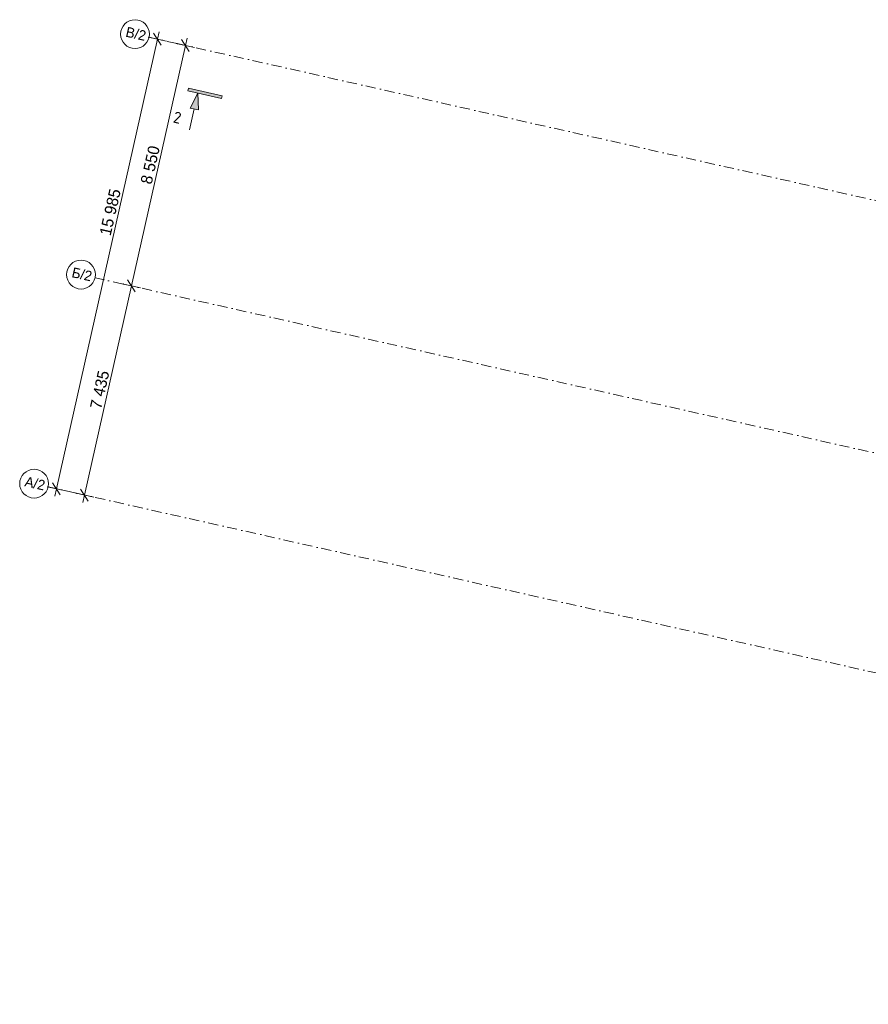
# Model space of a CAD drawing. Header units: millimetres. Extents: x -6990425 to -6520160, y 6117771 to 6220266.
# Tile 1 of 115: x -6990425 to -6960973, y 6126021 to 6160176. Entities that reach past the tile are written whole.
import ezdxf
from ezdxf.enums import TextEntityAlignment as Align

# ---------------------------------------------------------------- set-up
doc = ezdxf.new("R2010")
doc.units = ezdxf.units.MM
doc.header["$MEASUREMENT"] = 0
doc.linetypes.add('Штрихпунктирная', pattern=[670.277762, 352.777767, -176.388884, 0, -141.111112])
for name, color, linetype, lineweight in [('0_Ном._пера__1', 7, 'Continuous', 0), ('0_Ном._пера__120', 7, 'Continuous', 0), ('АР-Чертеж-Оси_Осевые размеры.АР_Ном._пера__1', 7, 'Continuous', 0), ('АР-Чертеж-Оси_Осевые размеры.АР_Ном._пера__120', 7, 'Continuous', 0)]:
    doc.layers.add(name, color=color, linetype=linetype, lineweight=lineweight)
doc.layers.add('АР-Чертеж-Оси_Осевые размеры.АР', color=7, linetype='Continuous')
doc.styles.add('РЎР“Р•РќР•Р\xa0Р\x98Р\xa0_РЎРўР\x98Р›Р¬_2', font='GOTHIC.TTF')
doc.styles.add('РЎР“Р•РќР•Р\xa0Р\x98Р\xa0_РЎРўР\x98Р›Р¬_5', font='GOST_Common.ttf')
doc.dimstyles.new('СГЕНЕРИР_СТИЛЬ__1', dxfattribs={"dimtxt": 400, "dimasz": 332.5, "dimexe": 0.18, "dimexo": 0.0625, "dimgap": 0, "dimtad": 1, "dimdec": 0, "dimzin": 0, "dimdsep": 46, "dimtxsty": 'РЎР“Р•РќР•Р\xa0Р\x98Р\xa0_РЎРўР\x98Р›Р¬_2', "dimblk": 'ARROWHEAD_6', "dimblk1": 'ARROWHEAD_6', "dimblk2": 'ARROWHEAD_6', "dimcen": 0.09, "dimse1": 1, "dimse2": 1, "dimclrd": 7, "dimclre": 7, "dimclrt": 7, "dimazin": 0, "dimtfac": 1, "dimtdec": 4, "dimtmove": 0, "dimatfit": 3, "dimfxl": 1, "dimtolj": 1, "dimtzin": 0, "dimarcsym": 0})
doc.dimstyles.new('СГЕНЕРИР_СТИЛЬ__2', dxfattribs={"dimtxt": 400, "dimasz": 332.5, "dimexe": 0.18, "dimexo": 0.0625, "dimgap": 0, "dimtad": 1, "dimdec": 0, "dimzin": 0, "dimdsep": 46, "dimtxsty": 'РЎР“Р•РќР•Р\xa0Р\x98Р\xa0_РЎРўР\x98Р›Р¬_2', "dimblk": 'ARROWHEAD_6', "dimblk1": 'ARROWHEAD_6', "dimblk2": 'ARROWHEAD_6', "dimcen": 0.09, "dimse1": 1, "dimse2": 1, "dimclrd": 7, "dimclre": 7, "dimclrt": 7, "dimazin": 0, "dimtfac": 1, "dimtdec": 4, "dimtmove": 2, "dimatfit": 3, "dimfxl": 1, "dimtolj": 1, "dimtzin": 0, "dimarcsym": 0})

# ---------------------------------------------------------------- blocks, each defined once
blk = doc.blocks.new('Стандартный Маркер Сетки[76]_2', base_point=(-6987808, 6151225))
at = {"layer": 'АР-Чертеж-Оси_Осевые размеры.АР_Ном._пера__120', "color": 7, "linetype": 'Штрихпунктирная', "lineweight": 0}
for q in [(-6987808, 6151225), (-6907891, 6133276), (-6986832, 6151005)]:
    blk.add_line((-6986832, 6151005), q, dxfattribs=at)
at = {"layer": 'АР-Чертеж-Оси_Осевые размеры.АР_Ном._пера__120', "color": 7, "linetype": 'Continuous', "lineweight": 0}
blk.add_circle((-6988296, 6151334), 500, dxfattribs=at)
at = {"layer": 'АР-Чертеж-Оси_Осевые размеры.АР_Ном._пера__120', "color": 7, "linetype": 'Штрихпунктирная', "lineweight": 0}
blk.add_point((-6986832, 6151005), dxfattribs=at)
at = {"layer": 'АР-Чертеж-Оси_Осевые размеры.АР_Ном._пера__120', "color": 7, "lineweight": 0, "style": 'РЎР“Р•РќР•Р\xa0Р\x98Р\xa0_РЎРўР\x98Р›Р¬_2'}
for tag, p in [('AC_MarkerText_1_0', (-6988226, 6151515)), ('AC_MarkerText_1_1', (-6906358, 6133128))]:
    blk.add_attdef(tag, text='', height=350, rotation=347.3417, dxfattribs=at).set_placement(p, align=Align.TOP_CENTER)
blk = doc.blocks.new('Стандартный Маркер Сетки[77]_2', base_point=(-6985935, 6159567))
at = {"layer": 'АР-Чертеж-Оси_Осевые размеры.АР_Ном._пера__120', "color": 7, "linetype": 'Штрихпунктирная', "lineweight": 0}
for q in [(-6985935, 6159567), (-6906018, 6141618)]:
    blk.add_line((-6984959, 6159348), q, dxfattribs=at)
at = {"layer": 'АР-Чертеж-Оси_Осевые размеры.АР_Ном._пера__120', "color": 7, "linetype": 'Continuous', "lineweight": 0}
blk.add_circle((-6986422, 6159676), 500, dxfattribs=at)
at = {"layer": 'АР-Чертеж-Оси_Осевые размеры.АР_Ном._пера__120', "color": 7, "linetype": 'Штрихпунктирная', "lineweight": 0}
blk.add_point((-6984959, 6159348), dxfattribs=at)
blk.add_point((-6984959, 6159348), dxfattribs=at)
at = {"layer": 'АР-Чертеж-Оси_Осевые размеры.АР_Ном._пера__120', "color": 7, "lineweight": 0, "style": 'РЎР“Р•РќР•Р\xa0Р\x98Р\xa0_РЎРўР\x98Р›Р¬_2'}
for tag, p in [('AC_MarkerText_1_0', (-6986352, 6159857)), ('AC_MarkerText_1_1', (-6904484, 6141470))]:
    blk.add_attdef(tag, text='', height=350, rotation=347.3417, dxfattribs=at).set_placement(p, align=Align.TOP_CENTER)
blk = doc.blocks.new('Стандартный Маркер Сетки[78]_2', base_point=(-6989437, 6143970))
at = {"layer": 'АР-Чертеж-Оси_Осевые размеры.АР_Ном._пера__120', "color": 7, "linetype": 'Штрихпунктирная', "lineweight": 0}
for q in [(-6989437, 6143970), (-6909520, 6126021), (-6988462, 6143751)]:
    blk.add_line((-6988462, 6143751), q, dxfattribs=at)
at = {"layer": 'АР-Чертеж-Оси_Осевые размеры.АР_Ном._пера__120', "color": 7, "linetype": 'Continuous', "lineweight": 0}
blk.add_circle((-6989925, 6144080), 500, dxfattribs=at)
at = {"layer": 'АР-Чертеж-Оси_Осевые размеры.АР_Ном._пера__120', "color": 7, "linetype": 'Штрихпунктирная', "lineweight": 0}
blk.add_point((-6988462, 6143751), dxfattribs=at)
at = {"layer": 'АР-Чертеж-Оси_Осевые размеры.АР_Ном._пера__120', "color": 7, "lineweight": 0, "style": 'РЎР“Р•РќР•Р\xa0Р\x98Р\xa0_РЎРўР\x98Р›Р¬_2'}
for tag, p in [('AC_MarkerText_1_0', (-6989855, 6144261)), ('AC_MarkerText_1_1', (-6907987, 6125874))]:
    blk.add_attdef(tag, text='', height=350, rotation=347.3417, dxfattribs=at).set_placement(p, align=Align.TOP_CENTER)
blk = doc.blocks.new('Стандартный Маркер Сетки[82]_2', base_point=(-6987808, 6151225))
at = {"layer": 'АР-Чертеж-Оси_Осевые размеры.АР_Ном._пера__120', "color": 7, "linetype": 'Штрихпунктирная', "lineweight": 0}
for q in [(-6987808, 6151225), (-6907891, 6133276), (-6986832, 6151005)]:
    blk.add_line((-6986832, 6151005), q, dxfattribs=at)
at = {"layer": 'АР-Чертеж-Оси_Осевые размеры.АР_Ном._пера__120', "color": 7, "linetype": 'Continuous', "lineweight": 0}
blk.add_circle((-6988296, 6151334), 500, dxfattribs=at)
at = {"layer": 'АР-Чертеж-Оси_Осевые размеры.АР_Ном._пера__120', "color": 7, "linetype": 'Штрихпунктирная', "lineweight": 0}
blk.add_point((-6986832, 6151005), dxfattribs=at)
at = {"layer": 'АР-Чертеж-Оси_Осевые размеры.АР_Ном._пера__120', "color": 7, "lineweight": 0, "style": 'РЎР“Р•РќР•Р\xa0Р\x98Р\xa0_РЎРўР\x98Р›Р¬_2'}
for tag, p in [('AC_MarkerText_1_0', (-6988226, 6151515)), ('AC_MarkerText_1_1', (-6906358, 6133128))]:
    blk.add_attdef(tag, text='', height=350, rotation=347.3417, dxfattribs=at).set_placement(p, align=Align.TOP_CENTER)
blk = doc.blocks.new('Стандартный Маркер Сетки[83]_2', base_point=(-6985935, 6159567))
at = {"layer": 'АР-Чертеж-Оси_Осевые размеры.АР_Ном._пера__120', "color": 7, "linetype": 'Штрихпунктирная', "lineweight": 0}
for q in [(-6985935, 6159567), (-6906018, 6141618)]:
    blk.add_line((-6984959, 6159348), q, dxfattribs=at)
at = {"layer": 'АР-Чертеж-Оси_Осевые размеры.АР_Ном._пера__120', "color": 7, "linetype": 'Continuous', "lineweight": 0}
blk.add_circle((-6986422, 6159676), 500, dxfattribs=at)
at = {"layer": 'АР-Чертеж-Оси_Осевые размеры.АР_Ном._пера__120', "color": 7, "linetype": 'Штрихпунктирная', "lineweight": 0}
blk.add_point((-6984959, 6159348), dxfattribs=at)
blk.add_point((-6984959, 6159348), dxfattribs=at)
at = {"layer": 'АР-Чертеж-Оси_Осевые размеры.АР_Ном._пера__120', "color": 7, "lineweight": 0, "style": 'РЎР“Р•РќР•Р\xa0Р\x98Р\xa0_РЎРўР\x98Р›Р¬_2'}
for tag, p in [('AC_MarkerText_1_0', (-6986352, 6159857)), ('AC_MarkerText_1_1', (-6904484, 6141470))]:
    blk.add_attdef(tag, text='', height=350, rotation=347.3417, dxfattribs=at).set_placement(p, align=Align.TOP_CENTER)
blk = doc.blocks.new('Стандартный Маркер Сетки[84]_2', base_point=(-6989437, 6143970))
at = {"layer": 'АР-Чертеж-Оси_Осевые размеры.АР_Ном._пера__120', "color": 7, "linetype": 'Штрихпунктирная', "lineweight": 0}
for q in [(-6989437, 6143970), (-6909520, 6126021), (-6988462, 6143751)]:
    blk.add_line((-6988462, 6143751), q, dxfattribs=at)
at = {"layer": 'АР-Чертеж-Оси_Осевые размеры.АР_Ном._пера__120', "color": 7, "linetype": 'Continuous', "lineweight": 0}
blk.add_circle((-6989925, 6144080), 500, dxfattribs=at)
at = {"layer": 'АР-Чертеж-Оси_Осевые размеры.АР_Ном._пера__120', "color": 7, "linetype": 'Штрихпунктирная', "lineweight": 0}
blk.add_point((-6988462, 6143751), dxfattribs=at)
at = {"layer": 'АР-Чертеж-Оси_Осевые размеры.АР_Ном._пера__120', "color": 7, "lineweight": 0, "style": 'РЎР“Р•РќР•Р\xa0Р\x98Р\xa0_РЎРўР\x98Р›Р¬_2'}
for tag, p in [('AC_MarkerText_1_0', (-6989855, 6144261)), ('AC_MarkerText_1_1', (-6907987, 6125874))]:
    blk.add_attdef(tag, text='', height=350, rotation=347.3417, dxfattribs=at).set_placement(p, align=Align.TOP_CENTER)
blk = doc.blocks.new('Стандартный Маркер Сетки[86]_2', base_point=(-6987808, 6151225))
at = {"layer": 'АР-Чертеж-Оси_Осевые размеры.АР_Ном._пера__120', "color": 7, "linetype": 'Штрихпунктирная', "lineweight": 0}
for q in [(-6987808, 6151225), (-6907891, 6133276), (-6986832, 6151005)]:
    blk.add_line((-6986832, 6151005), q, dxfattribs=at)
at = {"layer": 'АР-Чертеж-Оси_Осевые размеры.АР_Ном._пера__120', "color": 7, "linetype": 'Continuous', "lineweight": 0}
blk.add_circle((-6988296, 6151334), 500, dxfattribs=at)
at = {"layer": 'АР-Чертеж-Оси_Осевые размеры.АР_Ном._пера__120', "color": 7, "linetype": 'Штрихпунктирная', "lineweight": 0}
blk.add_point((-6986832, 6151005), dxfattribs=at)
at = {"layer": 'АР-Чертеж-Оси_Осевые размеры.АР_Ном._пера__120', "color": 7, "lineweight": 0, "style": 'РЎР“Р•РќР•Р\xa0Р\x98Р\xa0_РЎРўР\x98Р›Р¬_2'}
for tag, p in [('AC_MarkerText_1_0', (-6988226, 6151515)), ('AC_MarkerText_1_1', (-6906358, 6133128))]:
    blk.add_attdef(tag, text='', height=350, rotation=347.3417, dxfattribs=at).set_placement(p, align=Align.TOP_CENTER)
blk = doc.blocks.new('Стандартный Маркер Сетки[87]_2', base_point=(-6985935, 6159567))
at = {"layer": 'АР-Чертеж-Оси_Осевые размеры.АР_Ном._пера__120', "color": 7, "linetype": 'Штрихпунктирная', "lineweight": 0}
for q in [(-6985935, 6159567), (-6906018, 6141618)]:
    blk.add_line((-6984959, 6159348), q, dxfattribs=at)
at = {"layer": 'АР-Чертеж-Оси_Осевые размеры.АР_Ном._пера__120', "color": 7, "linetype": 'Continuous', "lineweight": 0}
blk.add_circle((-6986422, 6159676), 500, dxfattribs=at)
at = {"layer": 'АР-Чертеж-Оси_Осевые размеры.АР_Ном._пера__120', "color": 7, "linetype": 'Штрихпунктирная', "lineweight": 0}
blk.add_point((-6984959, 6159348), dxfattribs=at)
blk.add_point((-6984959, 6159348), dxfattribs=at)
at = {"layer": 'АР-Чертеж-Оси_Осевые размеры.АР_Ном._пера__120', "color": 7, "lineweight": 0, "style": 'РЎР“Р•РќР•Р\xa0Р\x98Р\xa0_РЎРўР\x98Р›Р¬_2'}
for tag, p in [('AC_MarkerText_1_0', (-6986352, 6159857)), ('AC_MarkerText_1_1', (-6904484, 6141470))]:
    blk.add_attdef(tag, text='', height=350, rotation=347.3417, dxfattribs=at).set_placement(p, align=Align.TOP_CENTER)
blk = doc.blocks.new('Стандартный Маркер Сетки[88]_2', base_point=(-6989437, 6143970))
at = {"layer": 'АР-Чертеж-Оси_Осевые размеры.АР_Ном._пера__120', "color": 7, "linetype": 'Штрихпунктирная', "lineweight": 0}
for q in [(-6989437, 6143970), (-6909520, 6126021), (-6988462, 6143751)]:
    blk.add_line((-6988462, 6143751), q, dxfattribs=at)
at = {"layer": 'АР-Чертеж-Оси_Осевые размеры.АР_Ном._пера__120', "color": 7, "linetype": 'Continuous', "lineweight": 0}
blk.add_circle((-6989925, 6144080), 500, dxfattribs=at)
at = {"layer": 'АР-Чертеж-Оси_Осевые размеры.АР_Ном._пера__120', "color": 7, "linetype": 'Штрихпунктирная', "lineweight": 0}
blk.add_point((-6988462, 6143751), dxfattribs=at)
at = {"layer": 'АР-Чертеж-Оси_Осевые размеры.АР_Ном._пера__120', "color": 7, "lineweight": 0, "style": 'РЎР“Р•РќР•Р\xa0Р\x98Р\xa0_РЎРўР\x98Р›Р¬_2'}
for tag, p in [('AC_MarkerText_1_0', (-6989855, 6144261)), ('AC_MarkerText_1_1', (-6907987, 6125874))]:
    blk.add_attdef(tag, text='', height=350, rotation=347.3417, dxfattribs=at).set_placement(p, align=Align.TOP_CENTER)
blk = doc.blocks.new('Стандартный Маркер Сетки[92]_2', base_point=(-6987808, 6151225))
at = {"layer": 'АР-Чертеж-Оси_Осевые размеры.АР_Ном._пера__120', "color": 7, "linetype": 'Штрихпунктирная', "lineweight": 0}
for q in [(-6987808, 6151225), (-6907891, 6133276), (-6986832, 6151005)]:
    blk.add_line((-6986832, 6151005), q, dxfattribs=at)
at = {"layer": 'АР-Чертеж-Оси_Осевые размеры.АР_Ном._пера__120', "color": 7, "linetype": 'Continuous', "lineweight": 0}
blk.add_circle((-6988296, 6151334), 500, dxfattribs=at)
at = {"layer": 'АР-Чертеж-Оси_Осевые размеры.АР_Ном._пера__120', "color": 7, "linetype": 'Штрихпунктирная', "lineweight": 0}
blk.add_point((-6986832, 6151005), dxfattribs=at)
at = {"layer": 'АР-Чертеж-Оси_Осевые размеры.АР_Ном._пера__120', "color": 7, "lineweight": 0, "style": 'РЎР“Р•РќР•Р\xa0Р\x98Р\xa0_РЎРўР\x98Р›Р¬_2'}
for tag, p in [('AC_MarkerText_1_0', (-6988226, 6151515)), ('AC_MarkerText_1_1', (-6906358, 6133128))]:
    blk.add_attdef(tag, text='', height=350, rotation=347.3417, dxfattribs=at).set_placement(p, align=Align.TOP_CENTER)
blk = doc.blocks.new('Стандартный Маркер Сетки[93]_2', base_point=(-6985935, 6159567))
at = {"layer": 'АР-Чертеж-Оси_Осевые размеры.АР_Ном._пера__120', "color": 7, "linetype": 'Штрихпунктирная', "lineweight": 0}
for q in [(-6985935, 6159567), (-6906018, 6141618)]:
    blk.add_line((-6984959, 6159348), q, dxfattribs=at)
at = {"layer": 'АР-Чертеж-Оси_Осевые размеры.АР_Ном._пера__120', "color": 7, "linetype": 'Continuous', "lineweight": 0}
blk.add_circle((-6986422, 6159676), 500, dxfattribs=at)
at = {"layer": 'АР-Чертеж-Оси_Осевые размеры.АР_Ном._пера__120', "color": 7, "linetype": 'Штрихпунктирная', "lineweight": 0}
blk.add_point((-6984959, 6159348), dxfattribs=at)
blk.add_point((-6984959, 6159348), dxfattribs=at)
at = {"layer": 'АР-Чертеж-Оси_Осевые размеры.АР_Ном._пера__120', "color": 7, "lineweight": 0, "style": 'РЎР“Р•РќР•Р\xa0Р\x98Р\xa0_РЎРўР\x98Р›Р¬_2'}
for tag, p in [('AC_MarkerText_1_0', (-6986352, 6159857)), ('AC_MarkerText_1_1', (-6904484, 6141470))]:
    blk.add_attdef(tag, text='', height=350, rotation=347.3417, dxfattribs=at).set_placement(p, align=Align.TOP_CENTER)
blk = doc.blocks.new('Стандартный Маркер Сетки[94]_2', base_point=(-6989437, 6143970))
at = {"layer": 'АР-Чертеж-Оси_Осевые размеры.АР_Ном._пера__120', "color": 7, "linetype": 'Штрихпунктирная', "lineweight": 0}
for q in [(-6989437, 6143970), (-6909520, 6126021), (-6988462, 6143751)]:
    blk.add_line((-6988462, 6143751), q, dxfattribs=at)
at = {"layer": 'АР-Чертеж-Оси_Осевые размеры.АР_Ном._пера__120', "color": 7, "linetype": 'Continuous', "lineweight": 0}
blk.add_circle((-6989925, 6144080), 500, dxfattribs=at)
at = {"layer": 'АР-Чертеж-Оси_Осевые размеры.АР_Ном._пера__120', "color": 7, "linetype": 'Штрихпунктирная', "lineweight": 0}
blk.add_point((-6988462, 6143751), dxfattribs=at)
at = {"layer": 'АР-Чертеж-Оси_Осевые размеры.АР_Ном._пера__120', "color": 7, "lineweight": 0, "style": 'РЎР“Р•РќР•Р\xa0Р\x98Р\xa0_РЎРўР\x98Р›Р¬_2'}
for tag, p in [('AC_MarkerText_1_0', (-6989855, 6144261)), ('AC_MarkerText_1_1', (-6907987, 6125874))]:
    blk.add_attdef(tag, text='', height=350, rotation=347.3417, dxfattribs=at).set_placement(p, align=Align.TOP_CENTER)
blk = doc.blocks.new('Линия_35_1', base_point=(-6984244, 6157625))
at = {"linetype": 'Continuous', "lineweight": 0, "true_color": 0x000000}
blk.add_hatch(color=18, dxfattribs=at).paths.add_polyline_path([(-6984244, 6157625), (-6984513, 6157112), (-6984220, 6157046)])
at = {"layer": '0_Ном._пера__120', "color": 7, "linetype": 'Continuous', "lineweight": 15}
for p, q in [((-6984244, 6157625), (-6984513, 6157112)), ((-6984244, 6157625), (-6984220, 6157046)), ((-6984220, 6157046), (-6984513, 6157112))]:
    blk.add_line(p, q, dxfattribs=at)
at = {"layer": '0_Ном._пера__120', "color": 7, "linetype": 'Continuous', "lineweight": 0}
blk.add_line((-6984366, 6157079), (-6984530, 6156351), dxfattribs=at)
blk = doc.blocks.new('*D345', base_point=(-6338580, 6562678))
at = {"layer": 'АР-Чертеж-Оси_Осевые размеры.АР_Ном._пера__1', "color": 7, "linetype": 'Continuous', "lineweight": 0, "transparency": 16777216}
for p, q in [((-6986548, 6150942), (-6984675, 6159284)), ((-6986228, 6150870), (-6986868, 6151014)), ((-6986681, 6151151), (-6986416, 6150733)), ((-6988178, 6143687), (-6986548, 6150942)), ((-6988310, 6143896), (-6988045, 6143478)), ((-6987857, 6143615), (-6988498, 6143759)), ((-6988235, 6143431), (-6988178, 6143687))]:
    blk.add_line(p, q, dxfattribs=at)
at = {"layer": 'АР-Чертеж-Оси_Осевые размеры.АР_Ном._пера__1', "color": 7, "lineweight": 0, "transparency": 16777216, "insert": (-6987595, 6146644), "char_height": 400, "attachment_point": 7, "rotation": 77.3417, "style": 'РЎР“Р•РќР•Р\xa0Р\x98Р\xa0_РЎРўР\x98Р›Р¬_2'}
blk.add_mtext('\\A1;{\\pql;\\fCentury Gothic|b0|i0|c204|p0;\\W1.000000;7\xa0435}', dxfattribs=at)
blk = doc.blocks.new('ARROWHEAD_6')
at = {"color": 0, "linetype": 'Continuous', "lineweight": 0}
for p, q in [((0, 0), (-1, 0)), ((-0.5, -0.5), (0.5, 0.5))]:
    blk.add_line(p, q, dxfattribs=at)
blk = doc.blocks.new('*D346', base_point=(-6338580, 6562678))
at = {"layer": 'АР-Чертеж-Оси_Осевые размеры.АР_Ном._пера__1', "color": 7, "linetype": 'Continuous', "lineweight": 0, "transparency": 16777216}
for p, q in [((-6984675, 6159284), (-6984617, 6159540)), ((-6986548, 6150942), (-6984675, 6159284)), ((-6984355, 6159212), (-6984995, 6159356)), ((-6984542, 6159075), (-6984807, 6159493)), ((-6986228, 6150870), (-6986868, 6151014)), ((-6986681, 6151151), (-6986416, 6150733))]:
    blk.add_line(p, q, dxfattribs=at)
at = {"layer": 'АР-Чертеж-Оси_Осевые размеры.АР_Ном._пера__1', "color": 7, "lineweight": 0, "transparency": 16777216, "insert": (-6985844, 6154442), "char_height": 400, "attachment_point": 7, "rotation": 77.3417, "style": 'РЎР“Р•РќР•Р\xa0Р\x98Р\xa0_РЎРўР\x98Р›Р¬_2'}
blk.add_mtext('\\A1;{\\pql;\\fCentury Gothic|b0|i0|c204|p0;\\W1.000000;8\xa0550}', dxfattribs=at)
blk = doc.blocks.new('*D347', base_point=(-6338580, 6562678))
at = {"layer": 'АР-Чертеж-Оси_Осевые размеры.АР_Ном._пера__1', "color": 7, "linetype": 'Continuous', "lineweight": 0, "transparency": 16777216}
for p, q in [((-6985326, 6159430), (-6985966, 6159574)), ((-6985514, 6159293), (-6985778, 6159711)), ((-6985646, 6159502), (-6985588, 6159758)), ((-6989149, 6143905), (-6985646, 6159502)), ((-6988829, 6143834), (-6989469, 6143977)), ((-6989281, 6144115), (-6989016, 6143696)), ((-6989206, 6143649), (-6989149, 6143905))]:
    blk.add_line(p, q, dxfattribs=at)
at = {"layer": 'АР-Чертеж-Оси_Осевые размеры.АР_Ном._пера__1', "color": 7, "lineweight": 0, "transparency": 16777216, "insert": (-6987265, 6152657), "char_height": 400, "attachment_point": 7, "rotation": 77.3417, "style": 'РЎР“Р•РќР•Р\xa0Р\x98Р\xa0_РЎРўР\x98Р›Р¬_2'}
blk.add_mtext('\\A1;{\\pql;\\fCentury Gothic|b0|i0|c204|p0;\\W1.000000;15\xa0985}', dxfattribs=at)

msp = doc.modelspace()

# ---------------------------------------------------------------- hatches: boundary and pattern name
at = {"layer": '0_Ном._пера__120', "linetype": 'Continuous', "lineweight": 0}
msp.add_hatch(color=7, dxfattribs=at).paths.add_polyline_path([(-6983416.8, 6157439.2), (-6984592.3, 6157703.3), (-6984570.4, 6157800.8), (-6983394.9, 6157536.8)])

# ---------------------------------------------------------------- linework, layer by layer
at = {"layer": '0_Ном._пера__1', "color": 7, "linetype": 'Continuous', "lineweight": 0, "flags": 128}
msp.add_lwpolyline([(-6983416.8, 6157439.2), (-6984592.3, 6157703.3), (-6984570.4, 6157800.8), (-6983394.9, 6157536.8)], close=True, dxfattribs=at)

# ---------------------------------------------------------------- block references
at = {"color": 7, "linetype": 'Continuous', "lineweight": 0}
msp.add_blockref('Линия_35_1', (-6984243.8, 6157625), dxfattribs=at)
at = {"layer": 'АР-Чертеж-Оси_Осевые размеры.АР', "color": 8, "linetype": 'Continuous', "lineweight": 15}
ref = msp.add_blockref('Стандартный Маркер Сетки[77]_2', (-6985934.5, 6159566.7), dxfattribs=at)
ref.add_attrib('AC_MarkerText_1', 'В/2', dxfattribs={"layer": 'АР-Чертеж-Оси_Осевые размеры.АР_Ном._пера__120', "color": 7, "lineweight": 0, "height": 350, "rotation": 347.34172, "style": 'РЎР“Р•РќР•Р\xa0Р\x98Р\xa0_РЎРўР\x98Р›Р¬_2'}).set_placement((-6986352.4, 6159857.4), align=Align.TOP_CENTER)
ref = msp.add_blockref('Стандартный Маркер Сетки[83]_2', (-6985934.5, 6159566.7), dxfattribs=at)
ref.add_attrib('AC_MarkerText_1', 'В/2', dxfattribs={"layer": 'АР-Чертеж-Оси_Осевые размеры.АР_Ном._пера__120', "color": 7, "lineweight": 0, "height": 350, "rotation": 347.34172, "style": 'РЎР“Р•РќР•Р\xa0Р\x98Р\xa0_РЎРўР\x98Р›Р¬_2'}).set_placement((-6986352.4, 6159857.4), align=Align.TOP_CENTER)
ref = msp.add_blockref('Стандартный Маркер Сетки[87]_2', (-6985934.5, 6159566.7), dxfattribs=at)
ref.add_attrib('AC_MarkerText_1', 'В/2', dxfattribs={"layer": 'АР-Чертеж-Оси_Осевые размеры.АР_Ном._пера__120', "color": 7, "lineweight": 0, "height": 350, "rotation": 347.34172, "style": 'РЎР“Р•РќР•Р\xa0Р\x98Р\xa0_РЎРўР\x98Р›Р¬_2'}).set_placement((-6986352.4, 6159857.4), align=Align.TOP_CENTER)
ref = msp.add_blockref('Стандартный Маркер Сетки[93]_2', (-6985934.5, 6159566.7), dxfattribs=at)
ref.add_attrib('AC_MarkerText_1', 'В/2', dxfattribs={"layer": 'АР-Чертеж-Оси_Осевые размеры.АР_Ном._пера__120', "color": 7, "lineweight": 0, "height": 350, "rotation": 347.34172, "style": 'РЎР“Р•РќР•Р\xa0Р\x98Р\xa0_РЎРўР\x98Р›Р¬_2'}).set_placement((-6986352.4, 6159857.4), align=Align.TOP_CENTER)
ref = msp.add_blockref('Стандартный Маркер Сетки[76]_2', (-6987808.1, 6151224.6), dxfattribs=at)
ref.add_attrib('AC_MarkerText_1', 'Б/2', dxfattribs={"layer": 'АР-Чертеж-Оси_Осевые размеры.АР_Ном._пера__120', "color": 7, "lineweight": 0, "height": 350, "rotation": 347.34172, "style": 'РЎР“Р•РќР•Р\xa0Р\x98Р\xa0_РЎРўР\x98Р›Р¬_2'}).set_placement((-6988226, 6151515.2), align=Align.TOP_CENTER)
ref = msp.add_blockref('Стандартный Маркер Сетки[82]_2', (-6987808.1, 6151224.6), dxfattribs=at)
ref.add_attrib('AC_MarkerText_1', 'Б/2', dxfattribs={"layer": 'АР-Чертеж-Оси_Осевые размеры.АР_Ном._пера__120', "color": 7, "lineweight": 0, "height": 350, "rotation": 347.34172, "style": 'РЎР“Р•РќР•Р\xa0Р\x98Р\xa0_РЎРўР\x98Р›Р¬_2'}).set_placement((-6988226, 6151515.2), align=Align.TOP_CENTER)
ref = msp.add_blockref('Стандартный Маркер Сетки[86]_2', (-6987808.1, 6151224.6), dxfattribs=at)
ref.add_attrib('AC_MarkerText_1', 'Б/2', dxfattribs={"layer": 'АР-Чертеж-Оси_Осевые размеры.АР_Ном._пера__120', "color": 7, "lineweight": 0, "height": 350, "rotation": 347.34172, "style": 'РЎР“Р•РќР•Р\xa0Р\x98Р\xa0_РЎРўР\x98Р›Р¬_2'}).set_placement((-6988226, 6151515.2), align=Align.TOP_CENTER)
ref = msp.add_blockref('Стандартный Маркер Сетки[92]_2', (-6987808.1, 6151224.6), dxfattribs=at)
ref.add_attrib('AC_MarkerText_1', 'Б/2', dxfattribs={"layer": 'АР-Чертеж-Оси_Осевые размеры.АР_Ном._пера__120', "color": 7, "lineweight": 0, "height": 350, "rotation": 347.34172, "style": 'РЎР“Р•РќР•Р\xa0Р\x98Р\xa0_РЎРўР\x98Р›Р¬_2'}).set_placement((-6988226, 6151515.2), align=Align.TOP_CENTER)
ref = msp.add_blockref('Стандартный Маркер Сетки[78]_2', (-6989437.4, 6143970.3), dxfattribs=at)
ref.add_attrib('AC_MarkerText_1', 'А/2', dxfattribs={"layer": 'АР-Чертеж-Оси_Осевые размеры.АР_Ном._пера__120', "color": 7, "lineweight": 0, "height": 350, "rotation": 347.34172, "style": 'РЎР“Р•РќР•Р\xa0Р\x98Р\xa0_РЎРўР\x98Р›Р¬_2'}).set_placement((-6989855.3, 6144260.9), align=Align.TOP_CENTER)
ref = msp.add_blockref('Стандартный Маркер Сетки[84]_2', (-6989437.4, 6143970.3), dxfattribs=at)
ref.add_attrib('AC_MarkerText_1', 'А/2', dxfattribs={"layer": 'АР-Чертеж-Оси_Осевые размеры.АР_Ном._пера__120', "color": 7, "lineweight": 0, "height": 350, "rotation": 347.34172, "style": 'РЎР“Р•РќР•Р\xa0Р\x98Р\xa0_РЎРўР\x98Р›Р¬_2'}).set_placement((-6989855.3, 6144260.9), align=Align.TOP_CENTER)
ref = msp.add_blockref('Стандартный Маркер Сетки[88]_2', (-6989437.4, 6143970.3), dxfattribs=at)
ref.add_attrib('AC_MarkerText_1', 'А/2', dxfattribs={"layer": 'АР-Чертеж-Оси_Осевые размеры.АР_Ном._пера__120', "color": 7, "lineweight": 0, "height": 350, "rotation": 347.34172, "style": 'РЎР“Р•РќР•Р\xa0Р\x98Р\xa0_РЎРўР\x98Р›Р¬_2'}).set_placement((-6989855.3, 6144260.9), align=Align.TOP_CENTER)
ref = msp.add_blockref('Стандартный Маркер Сетки[94]_2', (-6989437.4, 6143970.3), dxfattribs=at)
ref.add_attrib('AC_MarkerText_1', 'А/2', dxfattribs={"layer": 'АР-Чертеж-Оси_Осевые размеры.АР_Ном._пера__120', "color": 7, "lineweight": 0, "height": 350, "rotation": 347.34172, "style": 'РЎР“Р•РќР•Р\xa0Р\x98Р\xa0_РЎРўР\x98Р›Р¬_2'}).set_placement((-6989855.3, 6144260.9), align=Align.TOP_CENTER)

# ---------------------------------------------------------------- texts
at = {"layer": '0_Ном._пера__120', "color": 7, "linetype": 'Continuous', "lineweight": 0, "insert": (-6984954, 6156782.1), "char_height": 400, "attachment_point": 5, "rotation": 347.34172, "style": 'РЎР“Р•РќР•Р\xa0Р\x98Р\xa0_РЎРўР\x98Р›Р¬_5'}
msp.add_mtext('\\A1;{\\pqc;\\fGOST Common|b0|i0|c204|p0;\\W1.000000;2}', dxfattribs=at)

# ---------------------------------------------------------------- dimensions: what is measured, and where the dimension line sits
at = {"layer": 'АР-Чертеж-Оси_Осевые размеры.АР', "color": 7, "linetype": 'Continuous', "lineweight": 0}
for base, p1, p2, dimstyle, picture, middle in [((-6985645.9, 6159501.9), (-6989925.2, 6144079.8), (-6986422.3, 6159676.3), 'СГЕНЕРИР_СТИЛЬ__2', '*D347', (-6987276.7, 6153518.8)), ((-6984674.7, 6159283.8), (-6988296, 6151334.1), (-6986422.3, 6159676.3), 'СГЕНЕРИР_СТИЛЬ__1', '*D346', (-6985888.8, 6155155.8)), ((-6986548.3, 6150941.6), (-6989925.2, 6144079.8), (-6988296, 6151334.1), 'СГЕНЕРИР_СТИЛЬ__1', '*D345', (-6987640.2, 6147357.5))]:
    dim = msp.add_linear_dim(base=base, p1=p1, p2=p2, angle=77.34172, dimstyle=dimstyle, dxfattribs=at)
    dim.commit()
    dim.dimension.update_dxf_attribs({"geometry": picture, "text_midpoint": middle, "dimtype": 160, "text_rotation": 77.34172})

doc.saveas('drawing.dxf')
